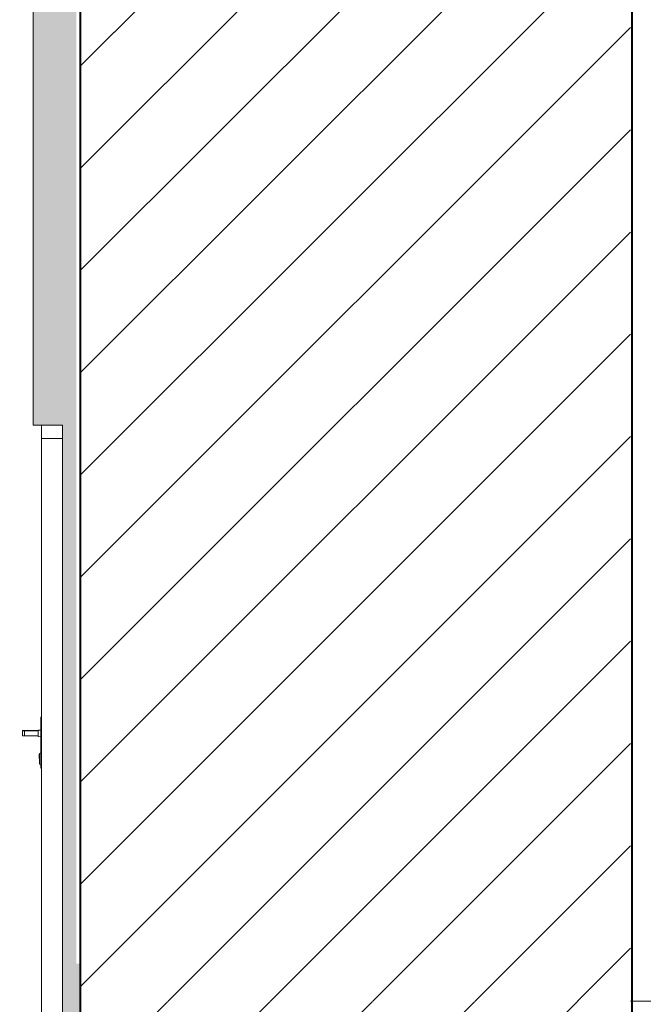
# Model space of a CAD drawing. Header units: centimetres. Extents: x 13236 to 130629, y -361 to 3059.
# Tile 36 of 71: x 76590 to 76823, y 421 to 789. Entities that reach past the tile are written whole.
import ezdxf

# ---------------------------------------------------------------- set-up
doc = ezdxf.new("R2010")
doc.units = ezdxf.units.CM
doc.header["$MEASUREMENT"] = 0
doc.linetypes.add('Wipeout_Contour', pattern=[100, 0, -100])
for name, color, linetype, lineweight in [('0_Nr_pióra__1', 7, 'Continuous', 13), ('0_Nr_pióra__102', 9, 'Continuous', 5), ('inw_schody zewnętrzne_Nr_pióra__1', 7, 'Continuous', 13), ('inw_schody zewnętrzne_Nr_pióra__27', 7, 'Continuous', 40), ('inw_schody zewnętrzne_Nr_pióra__3', 7, 'Continuous', 13), ('inw_schody zewnętrzne_Nr_pióra__87', 7, 'Continuous', 13)]:
    doc.layers.add(name, color=color, linetype=linetype, lineweight=lineweight)
doc.layers.add('inw_schody zewnętrzne', color=7, linetype='Continuous')
pattern_1 = [(45, (73973.137, 422.665), (-19.09188, 19.09188), [])]

msp = doc.modelspace()

# ---------------------------------------------------------------- hatches: boundary and pattern name
at = {"layer": '0_Nr_pióra__102', "linetype": 'Continuous'}
h = msp.add_hatch(dxfattribs=at)
h.set_pattern_fill('Cegła___wiązanie_pospoli_00', color=256, style=0, pattern_type=2)
h.set_pattern_definition([(0, (76604.009, 1313.3085), (0, 6.7), []), (90, (76604.01, 1313.309), (-20.1, 0), [6.7, -6.7]), (90, (76614.06, 1320.009), (-20.1, 0), [6.7, -20.1, 6.7, -6.7]), (90, (76609.034, 1333.409), (-10.05, 0), [6.7, -33.5])])
h.paths.add_polyline_path([(76595.18, 1969.31), (76612.83, 1969.31), (76612.89, 397.31), (76606.36, 397.31), (76606.3, 637.31), (76595.32, 637.31)])

# ---------------------------------------------------------------- linework, layer by layer
at = {"layer": 'inw_schody zewnętrzne_Nr_pióra__87', "linetype": 'Continuous'}
msp.add_line((76595.32, 637.31), (76595.32, 806.31), dxfattribs=at)

# ---------------------------------------------------------------- wipeouts: each hides what was drawn before it
at = {"linetype": 'Wipeout_Contour', "ltscale": 306373.791869}
msp.add_wipeout([(76592.02, 521.31), (76592.02, 521.44), (76591.32, 521.44), (76591.32, 521.31)], dxfattribs=at).dxf.layer = 'inw_schody zewnętrzne'
at = {"linetype": 'Wipeout_Contour', "ltscale": 540334.552071}
msp.add_wipeout([(77226.31, 136.31), (76812.22, 136.31), (76812.22, -214.69), (77232.72, -214.69), (77510.72, -214.69), (77510.72, 436.31), (77226.31, 436.31)], dxfattribs=at).dxf.layer = 'inw_schody zewnętrzne'

# ---------------------------------------------------------------- next in the draw order: wipeouts: each hides what was drawn before it
at = {"linetype": 'Wipeout_Contour', "ltscale": 306459.434967}
msp.add_wipeout([(76611.35, 436.31), (76612.88, 436.31), (76612.88, 806.31), (76611.35, 806.31)], dxfattribs=at).dxf.layer = 'inw_schody zewnętrzne'
at = {"linetype": 'Wipeout_Contour', "ltscale": 306417.147666}
msp.add_wipeout([(76598.42, 436.31), (76606.3, 436.31), (76606.3, 632.31), (76598.42, 632.31)], dxfattribs=at).dxf.layer = 'inw_schody zewnętrzne'
at = {"linetype": 'Wipeout_Contour', "ltscale": 306373.798679}
msp.add_wipeout([(76592.02, 521.44), (76592.02, 521.81), (76591.32, 521.81), (76591.32, 521.44)], dxfattribs=at).dxf.layer = 'inw_schody zewnętrzne'

# ---------------------------------------------------------------- next in the draw order: wipeouts: each hides what was drawn before it
at = {"linetype": 'Wipeout_Contour', "ltscale": 306419.964716}
msp.add_wipeout([(76606.3, 637.31), (76598.42, 637.31), (76598.42, 632.31), (76606.3, 632.31)], dxfattribs=at).dxf.layer = 'inw_schody zewnętrzne'
at = {"linetype": 'Wipeout_Contour', "ltscale": 306400.123896}
msp.add_wipeout([(76598.42, 509.31), (76598.42, 528.31), (76598.12, 528.31), (76598.12, 509.31)], dxfattribs=at).dxf.layer = 'inw_schody zewnętrzne'
at = {"linetype": 'Wipeout_Contour', "ltscale": 306373.81048}
msp.add_wipeout([(76592.02, 521.81), (76592.02, 522.31), (76591.32, 522.31), (76591.32, 521.81)], dxfattribs=at).dxf.layer = 'inw_schody zewnętrzne'
at = {"linetype": 'Wipeout_Contour', "ltscale": 460047.473606}
msp.add_wipeout([(76818.66, -214.69), (76818.66, 436.31), (76612.88, 436.31), (76612.88, 397.31), (76589.22, 397.61), (76589.22, -214.69)], dxfattribs=at).dxf.layer = 'inw_schody zewnętrzne'

# ---------------------------------------------------------------- next in the draw order: hatches: boundary and pattern name
at = {"layer": 'inw_schody zewnętrzne_Nr_pióra__1', "linetype": 'Continuous'}
h = msp.add_hatch(dxfattribs=at)
h.set_pattern_fill('Bloczki_ceramiczne_0004', color=256, style=0, pattern_type=2)
h.set_pattern_definition(pattern_1)
h.paths.add_polyline_path([(76818.66, -214.69), (76818.66, 436.31), (76612.88, 436.31), (76612.88, 397.31), (76589.22, 397.61), (76589.22, -214.69)])

# ---------------------------------------------------------------- next in the draw order: linework, layer by layer
at = {"layer": 'inw_schody zewnętrzne_Nr_pióra__3', "linetype": 'Continuous'}
for p, q in [((76598.42, 632.31), (76598.42, 637.31)), ((76598.42, 637.31), (76606.3, 637.31)), ((76598.42, 632.31), (76606.3, 632.31)), ((76598.42, 528.31), (76598.12, 528.31))]:
    msp.add_line(p, q, dxfattribs=at)
at = {"layer": 'inw_schody zewnętrzne_Nr_pióra__87', "linetype": 'Continuous'}
for p, q in [((76596.66, 637.31), (76595.32, 637.31)), ((76596.66, 637.31), (76598.42, 637.31)), ((76606.3, 637.31), (76606.3, 397.31))]:
    msp.add_line(p, q, dxfattribs=at)

# ---------------------------------------------------------------- next in the draw order: wipeouts: each hides what was drawn before it
at = {"linetype": 'Wipeout_Contour', "ltscale": 306373.824119}
msp.add_wipeout([(76592.02, 522.31), (76592.02, 522.81), (76591.32, 522.81), (76591.32, 522.31)], dxfattribs=at).dxf.layer = 'inw_schody zewnętrzne'
at = {"linetype": 'Wipeout_Contour', "ltscale": 306397.585316}
msp.add_wipeout([(76597.12, 521.27), (76597.12, 521.11), (76598.12, 521.01), (76598.12, 521.18)], dxfattribs=at).dxf.layer = 'inw_schody zewnętrzne'
at = {"linetype": 'Wipeout_Contour', "ltscale": 306398.507973}
msp.add_wipeout([(76597.72, 511.08), (76597.72, 510.81), (76598.12, 510.61), (76598.12, 510.9)], dxfattribs=at).dxf.layer = 'inw_schody zewnętrzne'

# ---------------------------------------------------------------- next in the draw order: wipeouts: each hides what was drawn before it
at = {"linetype": 'Wipeout_Contour', "ltscale": 767298.536597}
msp.add_wipeout([(76612.88, 422.31), (76680.61, 422.31), (76740.21, 422.31), (76784.13, 422.31), (76818.22, 422.31), (76818.22, 806.31), (76784.13, 806.31), (76740.21, 806.31), (76680.61, 806.31), (76612.88, 806.31)], dxfattribs=at).dxf.layer = 'inw_schody zewnętrzne'
at = {"linetype": 'Wipeout_Contour', "ltscale": 306373.83594}
msp.add_wipeout([(76592.02, 522.81), (76592.02, 523.17), (76591.32, 523.17), (76591.32, 522.81)], dxfattribs=at).dxf.layer = 'inw_schody zewnętrzne'
at = {"linetype": 'Wipeout_Contour', "ltscale": 306397.593949}
msp.add_wipeout([(76597.12, 521.71), (76597.12, 521.27), (76598.12, 521.18), (76598.12, 521.66)], dxfattribs=at).dxf.layer = 'inw_schody zewnętrzne'
at = {"linetype": 'Wipeout_Contour', "ltscale": 306398.522148}
msp.add_wipeout([(76597.72, 511.81), (76597.72, 511.08), (76598.12, 510.9), (76598.12, 511.71)], dxfattribs=at).dxf.layer = 'inw_schody zewnętrzne'

# ---------------------------------------------------------------- next in the draw order: hatches: boundary and pattern name
at = {"layer": 'inw_schody zewnętrzne_Nr_pióra__1', "linetype": 'Continuous'}
h = msp.add_hatch(dxfattribs=at)
h.set_pattern_fill('Bloczki_ceramiczne_0004', color=256, style=0, pattern_type=2)
h.set_pattern_definition(pattern_1)
h.paths.add_polyline_path([(76612.88, 422.31), (76680.61, 422.31), (76740.21, 422.31), (76784.13, 422.31), (76818.22, 422.31), (76818.22, 806.31), (76784.13, 806.31), (76740.21, 806.31), (76680.61, 806.31), (76612.88, 806.31)])

# ---------------------------------------------------------------- next in the draw order: linework, layer by layer
at = {"layer": '0_Nr_pióra__1', "linetype": 'Continuous'}
msp.add_line((77027.14, 422.31), (76818.22, 422.31), dxfattribs=at)
at = {"layer": 'inw_schody zewnętrzne_Nr_pióra__27', "linetype": 'Continuous'}
for p, q in [((76612.88, 806.31), (76612.88, 397.31)), ((76818.66, 806.31), (76818.66, 422.31)), ((76818.66, 436.31), (76818.66, 136.31))]:
    msp.add_line(p, q, dxfattribs=at)
at = {"layer": 'inw_schody zewnętrzne_Nr_pióra__3', "linetype": 'Continuous'}
msp.add_line((76598.42, 509.31), (76598.12, 509.31), dxfattribs=at)

# ---------------------------------------------------------------- next in the draw order: wipeouts: each hides what was drawn before it
at = {"linetype": 'Wipeout_Contour', "ltscale": 306373.842769}
msp.add_wipeout([(76592.02, 523.17), (76592.02, 523.31), (76591.32, 523.31), (76591.32, 523.17)], dxfattribs=at).dxf.layer = 'inw_schody zewnętrzne'
at = {"linetype": 'Wipeout_Contour', "ltscale": 306397.608748}
msp.add_wipeout([(76597.12, 522.31), (76597.12, 521.71), (76598.12, 521.66), (76598.12, 522.31)], dxfattribs=at).dxf.layer = 'inw_schody zewnętrzne'
at = {"linetype": 'Wipeout_Contour', "ltscale": 306398.546525}
msp.add_wipeout([(76597.72, 512.81), (76597.72, 511.81), (76598.12, 511.71), (76598.12, 512.81)], dxfattribs=at).dxf.layer = 'inw_schody zewnętrzne'

# ---------------------------------------------------------------- next in the draw order: linework, layer by layer
at = {"layer": 'inw_schody zewnętrzne_Nr_pióra__3', "linetype": 'Continuous'}
msp.add_line((76597.72, 510.81), (76598.12, 510.61), dxfattribs=at)

# ---------------------------------------------------------------- next in the draw order: wipeouts: each hides what was drawn before it
at = {"linetype": 'Wipeout_Contour', "ltscale": 306397.624746}
msp.add_wipeout([(76597.12, 522.91), (76597.12, 522.31), (76598.12, 522.31), (76598.12, 522.96)], dxfattribs=at).dxf.layer = 'inw_schody zewnętrzne'
at = {"linetype": 'Wipeout_Contour', "ltscale": 306398.573425}
msp.add_wipeout([(76597.72, 513.81), (76597.72, 512.81), (76598.12, 512.81), (76598.12, 513.91)], dxfattribs=at).dxf.layer = 'inw_schody zewnętrzne'

# ---------------------------------------------------------------- next in the draw order: wipeouts: each hides what was drawn before it
at = {"linetype": 'Wipeout_Contour', "ltscale": 306397.639573}
msp.add_wipeout([(76597.12, 523.35), (76597.12, 522.91), (76598.12, 522.96), (76598.12, 523.43)], dxfattribs=at).dxf.layer = 'inw_schody zewnętrzne'
at = {"linetype": 'Wipeout_Contour', "ltscale": 306398.597884}
msp.add_wipeout([(76597.72, 514.54), (76597.72, 513.81), (76598.12, 513.91), (76598.12, 514.71)], dxfattribs=at).dxf.layer = 'inw_schody zewnętrzne'

# ---------------------------------------------------------------- next in the draw order: wipeouts: each hides what was drawn before it
at = {"linetype": 'Wipeout_Contour', "ltscale": 306397.648234}
msp.add_wipeout([(76597.12, 523.51), (76597.12, 523.35), (76598.12, 523.43), (76598.12, 523.61)], dxfattribs=at).dxf.layer = 'inw_schody zewnętrzne'
at = {"linetype": 'Wipeout_Contour', "ltscale": 306385.3916}
msp.add_wipeout([(76597.12, 521.31), (76597.12, 521.44), (76592.02, 521.44), (76592.02, 521.31)], dxfattribs=at).dxf.layer = 'inw_schody zewnętrzne'
at = {"linetype": 'Wipeout_Contour', "ltscale": 306398.612143}
msp.add_wipeout([(76597.72, 514.81), (76597.72, 514.54), (76598.12, 514.71), (76598.12, 515.01)], dxfattribs=at).dxf.layer = 'inw_schody zewnętrzne'

# ---------------------------------------------------------------- next in the draw order: wipeouts: each hides what was drawn before it
at = {"linetype": 'Wipeout_Contour', "ltscale": 306385.39841}
msp.add_wipeout([(76597.12, 521.44), (76597.12, 521.81), (76592.02, 521.81), (76592.02, 521.44)], dxfattribs=at).dxf.layer = 'inw_schody zewnętrzne'
at = {"linetype": 'Wipeout_Contour', "ltscale": 306397.367589}
msp.add_wipeout([(76597.52, 513.21), (76597.52, 513.01), (76597.72, 512.91), (76597.72, 513.14)], dxfattribs=at).dxf.layer = 'inw_schody zewnętrzne'

# ---------------------------------------------------------------- next in the draw order: linework, layer by layer
at = {"layer": 'inw_schody zewnętrzne_Nr_pióra__3', "linetype": 'Continuous'}
msp.add_line((76597.72, 510.81), (76597.72, 511.08), dxfattribs=at)

# ---------------------------------------------------------------- next in the draw order: wipeouts: each hides what was drawn before it
at = {"linetype": 'Wipeout_Contour', "ltscale": 306385.410211}
msp.add_wipeout([(76597.12, 521.81), (76597.12, 522.31), (76592.02, 522.31), (76592.02, 521.81)], dxfattribs=at).dxf.layer = 'inw_schody zewnętrzne'
at = {"linetype": 'Wipeout_Contour', "ltscale": 306397.377838}
msp.add_wipeout([(76597.52, 513.71), (76597.52, 513.21), (76597.72, 513.14), (76597.72, 513.71)], dxfattribs=at).dxf.layer = 'inw_schody zewnętrzne'

# ---------------------------------------------------------------- next in the draw order: linework, layer by layer
at = {"layer": 'inw_schody zewnętrzne_Nr_pióra__3', "linetype": 'Continuous'}
msp.add_line((76597.72, 511.08), (76597.72, 511.81), dxfattribs=at)

# ---------------------------------------------------------------- next in the draw order: wipeouts: each hides what was drawn before it
at = {"linetype": 'Wipeout_Contour', "ltscale": 306385.423848}
msp.add_wipeout([(76597.12, 522.31), (76597.12, 522.81), (76592.02, 522.81), (76592.02, 522.31)], dxfattribs=at).dxf.layer = 'inw_schody zewnętrzne'
at = {"linetype": 'Wipeout_Contour', "ltscale": 306397.390388}
msp.add_wipeout([(76597.52, 514.2), (76597.52, 513.71), (76597.72, 513.71), (76597.72, 514.27)], dxfattribs=at).dxf.layer = 'inw_schody zewnętrzne'

# ---------------------------------------------------------------- next in the draw order: wipeouts: each hides what was drawn before it
at = {"linetype": 'Wipeout_Contour', "ltscale": 306385.435669}
msp.add_wipeout([(76597.12, 522.81), (76597.12, 523.17), (76592.02, 523.17), (76592.02, 522.81)], dxfattribs=at).dxf.layer = 'inw_schody zewnętrzne'
at = {"linetype": 'Wipeout_Contour', "ltscale": 306397.400647}
msp.add_wipeout([(76597.52, 514.41), (76597.52, 514.2), (76597.72, 514.27), (76597.72, 514.51)], dxfattribs=at).dxf.layer = 'inw_schody zewnętrzne'

# ---------------------------------------------------------------- next in the draw order: linework, layer by layer
at = {"layer": 'inw_schody zewnętrzne_Nr_pióra__3', "linetype": 'Continuous'}
for p, q in [((76592.02, 521.31), (76591.32, 521.31)), ((76597.12, 521.31), (76592.02, 521.31)), ((76597.12, 521.11), (76597.12, 521.27)), ((76597.12, 521.11), (76598.12, 521.01)), ((76597.72, 514.81), (76598.12, 515.01)), ((76597.72, 514.54), (76597.72, 514.81)), ((76597.52, 514.41), (76597.72, 514.51)), ((76597.52, 514.2), (76597.52, 514.41)), ((76597.52, 513.71), (76597.52, 514.2)), ((76597.52, 513.21), (76597.52, 513.71)), ((76597.52, 513.01), (76597.52, 513.21)), ((76597.52, 513.01), (76597.72, 512.91)), ((76597.72, 513.81), (76597.72, 514.54)), ((76597.72, 512.81), (76597.72, 513.81)), ((76597.72, 511.81), (76597.72, 512.81))]:
    msp.add_line(p, q, dxfattribs=at)

# ---------------------------------------------------------------- next in the draw order: wipeouts: each hides what was drawn before it
at = {"linetype": 'Wipeout_Contour', "ltscale": 306385.442498}
msp.add_wipeout([(76597.12, 523.17), (76597.12, 523.31), (76592.02, 523.31), (76592.02, 523.17)], dxfattribs=at).dxf.layer = 'inw_schody zewnętrzne'

# ---------------------------------------------------------------- next in the draw order: linework, layer by layer
at = {"layer": 'inw_schody zewnętrzne_Nr_pióra__3', "linetype": 'Continuous'}
for p, q in [((76598.42, 397.31), (76598.42, 632.31)), ((76598.12, 509.31), (76598.12, 528.31)), ((76591.32, 523.17), (76591.32, 523.31)), ((76592.02, 523.31), (76591.32, 523.31)), ((76591.32, 522.81), (76591.32, 523.17)), ((76591.32, 522.31), (76591.32, 522.81)), ((76591.32, 521.81), (76591.32, 522.31)), ((76592.02, 523.17), (76592.02, 523.31)), ((76597.12, 523.31), (76592.02, 523.31)), ((76592.02, 522.81), (76592.02, 523.17)), ((76592.02, 522.31), (76592.02, 522.81)), ((76592.02, 521.81), (76592.02, 522.31)), ((76597.12, 523.51), (76598.12, 523.61)), ((76597.12, 523.35), (76597.12, 523.51)), ((76597.12, 522.91), (76597.12, 523.35)), ((76597.12, 522.31), (76597.12, 522.91)), ((76597.12, 521.71), (76597.12, 522.31)), ((76591.32, 521.44), (76591.32, 521.81)), ((76591.32, 521.31), (76591.32, 521.44)), ((76592.02, 521.44), (76592.02, 521.81)), ((76592.02, 521.31), (76592.02, 521.44)), ((76597.12, 521.27), (76597.12, 521.71))]:
    msp.add_line(p, q, dxfattribs=at)

doc.saveas('drawing.dxf')
